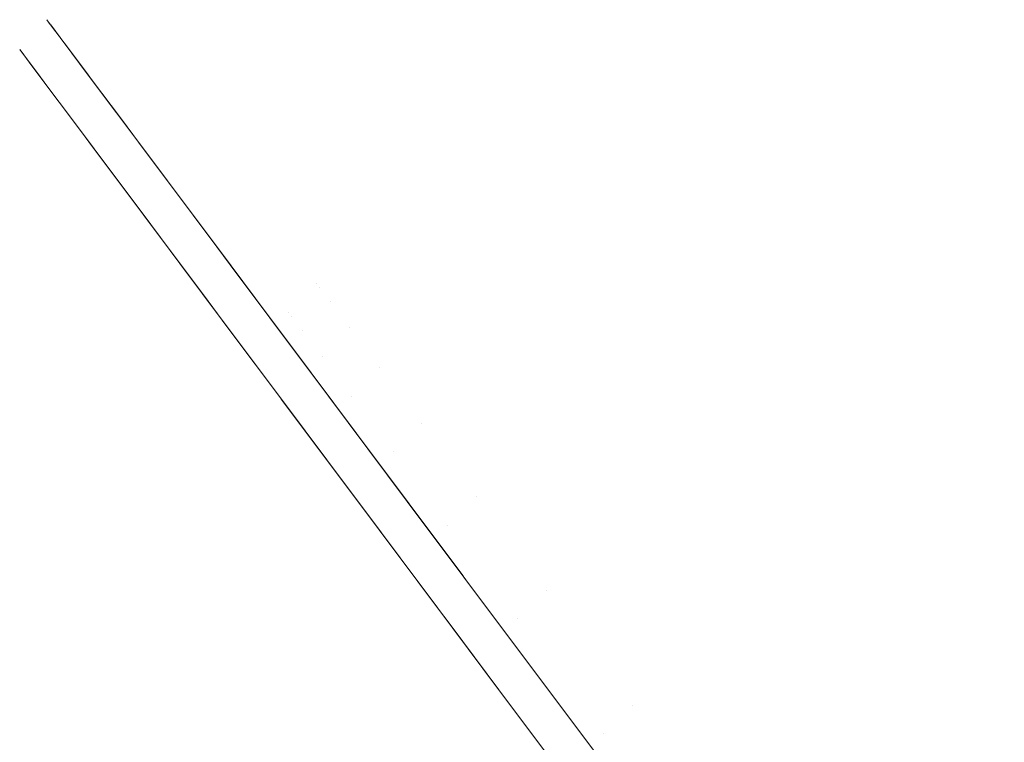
# Model space of a CAD drawing. Header units: centimetres. Extents: x -20.1 to -11, y -7.5 to 4.5.
# Tile 13 of 13: x -20.1 to -17.6, y 2.7 to 4.5. Entities that reach past the tile are written whole.
import ezdxf

# ---------------------------------------------------------------- set-up
doc = ezdxf.new("R2010")
doc.units = ezdxf.units.CM
doc.header["$LTSCALE"] = 2.54
doc.layers.add('Lucido design-1', color=7, linetype='Continuous')

# ---------------------------------------------------------------- blocks, each defined once
blk = doc.blocks.new('Gruppo-1')
at = {"color": 30, "linetype": 'Continuous', "lineweight": 9}
for points, invisible_edges in [([(-19.9834, 4.5268, -334.0103), (-20.0511, 4.4528, -334.0103), (-20.0427, 4.4417, -333.5541)], 9), ([(-20.0511, 4.4528, -334.0103), (-19.9834, 4.5268, -334.0103), (-19.9666, 4.5042, -334.4929)], 9), ([(-20.0427, 4.4417, -333.5541), (-19.9747, 4.5151, -333.5413), (-19.9834, 4.5268, -334.0103)], 9), ([(-19.9834, 4.5268, -334.0103), (-19.3114, 3.8697, -334.0103), (-19.3032, 3.8588, -334.4338)], 11), ([(-19.3114, 3.8697, -334.0103), (-19.9834, 4.5268, -334.0103), (-19.9747, 4.5151, -333.5413)], 9), ([(-19.3032, 3.8588, -334.4338), (-19.9666, 4.5042, -334.4929), (-19.9834, 4.5268, -334.0103)], 9), ([(-19.9666, 4.5042, -334.4929), (-20.0342, 4.4303, -334.4917), (-20.0511, 4.4528, -334.0103)], 9), ([(-19.9747, 4.5151, -333.5413), (-20.0427, 4.4417, -333.5541), (-20.041, 4.4393, -333.5282)], 9), ([(-20.041, 4.4393, -333.5282), (-19.9737, 4.5137, -333.527), (-19.9747, 4.5151, -333.5413)], 9), ([(-19.9384, 4.4666, -333.0157), (-19.9737, 4.5137, -333.527), (-20.041, 4.4393, -333.5282)], 10), ([(-20.0205, 4.412, -334.8821), (-20.0342, 4.4303, -334.4917), (-19.9666, 4.5042, -334.4929)], 10), ([(-19.9666, 4.5042, -334.4929), (-19.9529, 4.486, -334.8832), (-20.0205, 4.412, -334.8821)], 10), ([(-19.9747, 4.5151, -333.5413), (-19.3032, 3.8588, -333.5868), (-19.3114, 3.8697, -334.0103)], 11), ([(-19.9747, 4.5151, -333.5413), (-19.9737, 4.5137, -333.527), (-19.3032, 3.8588, -333.5868)], 10), ([(-19.9737, 4.5137, -333.527), (-19.9384, 4.4666, -333.0157), (-19.2766, 3.8231, -333.138)], 10), ([(-19.2766, 3.8231, -333.138), (-19.3032, 3.8588, -333.5868), (-19.9737, 4.5137, -333.527)], 11), ([(-19.9529, 4.486, -334.8832), (-19.9666, 4.5042, -334.4929), (-19.3032, 3.8588, -334.4338)], 10), ([(-20.041, 4.4393, -333.5282), (-20.0062, 4.3929, -333.0182), (-19.9384, 4.4666, -333.0157)], 10), ([(-20.0205, 4.412, -334.8821), (-19.9529, 4.486, -334.8832), (-19.9404, 4.4693, -335.0049)], 9), ([(-19.9404, 4.4693, -335.0049), (-20.0081, 4.3954, -335.0024), (-20.0205, 4.412, -334.8821)], 9), ([(-20.0081, 4.3954, -335.0024), (-19.9404, 4.4693, -335.0049), (-19.8849, 4.3951, -335.5446)], 9), ([(-19.9384, 4.4666, -333.0157), (-20.0062, 4.3929, -333.0182), (-19.9899, 4.371, -332.7784)], 9), ([(-19.9899, 4.371, -332.7784), (-19.9211, 4.4434, -332.7646), (-19.9384, 4.4666, -333.0157)], 9), ([(-19.3032, 3.8588, -334.4338), (-19.2766, 3.8231, -334.8825), (-19.9529, 4.486, -334.8832)], 11), ([(-19.2766, 3.8231, -334.8825), (-19.9404, 4.4693, -335.0049), (-19.9529, 4.486, -334.8832)], 9), ([(-19.9404, 4.4693, -335.0049), (-19.2766, 3.8231, -334.8825), (-19.2281, 3.7583, -335.3554)], 11), ([(-19.2281, 3.7583, -335.3554), (-19.8849, 4.3951, -335.5446), (-19.9404, 4.4693, -335.0049)], 9), ([(-19.2766, 3.8231, -333.138), (-19.9384, 4.4666, -333.0157), (-19.9211, 4.4434, -332.7646)], 9), ([(-20.0511, 4.4528, -334.0103), (-20.0342, 4.4303, -334.4917), (-19.3725, 3.7865, -334.4327)], 10), ([(-20.0427, 4.4417, -333.5541), (-20.0511, 4.4528, -334.0103), (-19.3807, 3.7974, -334.0103)], 10), ([(-19.3725, 3.7865, -334.4327), (-19.3807, 3.7974, -334.0103), (-20.0511, 4.4528, -334.0103)], 11), ([(-19.3725, 3.7865, -333.5878), (-20.041, 4.4393, -333.5282), (-20.0427, 4.4417, -333.5541)], 9), ([(-19.3807, 3.7974, -334.0103), (-19.3725, 3.7865, -333.5878), (-20.0427, 4.4417, -333.5541)], 11), ([(-19.9211, 4.4434, -332.7646), (-19.9899, 4.371, -332.7784), (-19.9504, 4.3182, -332.4809)], 9), ([(-19.9504, 4.3182, -332.4809), (-19.8826, 4.392, -332.4771), (-19.9211, 4.4434, -332.7646)], 9), ([(-19.2281, 3.7583, -332.6651), (-19.2766, 3.8231, -333.138), (-19.9211, 4.4434, -332.7646)], 11), ([(-19.9211, 4.4434, -332.7646), (-19.8826, 4.392, -332.4771), (-19.2281, 3.7583, -332.6651)], 10), ([(-20.041, 4.4393, -333.5282), (-19.3725, 3.7865, -333.5878), (-19.346, 3.7509, -333.1401)], 11), ([(-19.346, 3.7509, -333.1401), (-20.0062, 4.3929, -333.0182), (-20.041, 4.4393, -333.5282)], 9), ([(-19.3725, 3.7865, -334.4327), (-20.0342, 4.4303, -334.4917), (-20.0205, 4.412, -334.8821)], 9), ([(-20.0205, 4.412, -334.8821), (-19.346, 3.7509, -334.8804), (-19.3725, 3.7865, -334.4327)], 11), ([(-20.0205, 4.412, -334.8821), (-20.0081, 4.3954, -335.0024), (-19.346, 3.7509, -334.8804)], 10), ([(-20.0081, 4.3954, -335.0024), (-19.9528, 4.3214, -335.5407), (-19.2976, 3.6862, -335.3521)], 10), ([(-19.2976, 3.6862, -335.3521), (-19.346, 3.7509, -334.8804), (-20.0081, 4.3954, -335.0024)], 11), ([(-19.8849, 4.3951, -335.5446), (-19.9528, 4.3214, -335.5407), (-20.0081, 4.3954, -335.0024)], 9), ([(-19.9899, 4.371, -332.7784), (-20.0062, 4.3929, -333.0182), (-19.346, 3.7509, -333.1401)], 10), ([(-19.9528, 4.3214, -335.5407), (-19.8849, 4.3951, -335.5446), (-19.872, 4.3778, -335.6707)], 9), ([(-19.872, 4.3778, -335.6707), (-19.8849, 4.3951, -335.5446), (-19.2281, 3.7583, -335.3554)], 10), ([(-19.2976, 3.6862, -332.6684), (-19.9504, 4.3182, -332.4809), (-19.9899, 4.371, -332.7784)], 9), ([(-19.9899, 4.371, -332.7784), (-19.346, 3.7509, -333.1401), (-19.2976, 3.6862, -332.6684)], 11), ([(-19.872, 4.3778, -335.6707), (-19.9396, 4.3038, -335.6686), (-19.9528, 4.3214, -335.5407)], 9), ([(-19.8826, 4.392, -332.4771), (-19.9504, 4.3182, -332.4809), (-19.8877, 4.2343, -332.0084)], 9), ([(-19.9396, 4.3038, -335.6686), (-19.872, 4.3778, -335.6707), (-19.7977, 4.2784, -336.1074)], 9), ([(-19.8877, 4.2343, -332.0084), (-19.818, 4.3056, -331.9936), (-19.8826, 4.392, -332.4771)], 9), ([(-19.2281, 3.7583, -332.6651), (-19.8826, 4.392, -332.4771), (-19.818, 4.3056, -331.9936)], 9), ([(-19.154, 3.6592, -335.8502), (-19.7977, 4.2784, -336.1074), (-19.872, 4.3778, -335.6707)], 9), ([(-19.872, 4.3778, -335.6707), (-19.2281, 3.7583, -335.3554), (-19.154, 3.6592, -335.8502)], 11), ([(-19.2976, 3.6862, -335.3521), (-19.9528, 4.3214, -335.5407), (-19.9396, 4.3038, -335.6686)], 9), ([(-19.8877, 4.2343, -332.0084), (-19.9504, 4.3182, -332.4809), (-19.2976, 3.6862, -332.6684)], 10), ([(-19.2237, 3.5874, -335.8456), (-19.2976, 3.6862, -335.3521), (-19.9396, 4.3038, -335.6686)], 11), ([(-19.9396, 4.3038, -335.6686), (-19.8657, 4.205, -336.1021), (-19.2237, 3.5874, -335.8456)], 10), ([(-19.7977, 4.2784, -336.1074), (-19.8657, 4.205, -336.1021), (-19.9396, 4.3038, -335.6686)], 9), ([(-19.818, 4.3056, -331.9936), (-19.8877, 4.2343, -332.0084), (-19.8693, 4.2097, -331.9169)], 9), ([(-19.8693, 4.2097, -331.9169), (-19.8014, 4.2834, -331.9116), (-19.818, 4.3056, -331.9936)], 9), ([(-19.818, 4.3056, -331.9936), (-19.154, 3.6592, -332.1703), (-19.2281, 3.7583, -332.6651)], 11), ([(-19.818, 4.3056, -331.9936), (-19.8014, 4.2834, -331.9116), (-19.154, 3.6592, -332.1703)], 10), ([(-19.6831, 4.1252, -331.326), (-19.8014, 4.2834, -331.9116), (-19.8693, 4.2097, -331.9169)], 10), ([(-19.8657, 4.205, -336.1021), (-19.7977, 4.2784, -336.1074), (-19.7406, 4.2021, -336.4428)], 9), ([(-19.8014, 4.2834, -331.9116), (-19.6831, 4.1252, -331.326), (-19.0504, 3.5208, -331.6572)], 10), ([(-19.0504, 3.5208, -331.6572), (-19.154, 3.6592, -332.1703), (-19.8014, 4.2834, -331.9116)], 11), ([(-19.7406, 4.2021, -336.4428), (-19.7977, 4.2784, -336.1074), (-19.154, 3.6592, -335.8502)], 10), ([(-19.2237, 3.5874, -332.1749), (-19.8693, 4.2097, -331.9169), (-19.8877, 4.2343, -332.0084)], 9), ([(-19.2976, 3.6862, -332.6684), (-19.2237, 3.5874, -332.1749), (-19.8877, 4.2343, -332.0084)], 11), ([(-19.8693, 4.2097, -331.9169), (-19.2237, 3.5874, -332.1749), (-19.1204, 3.4493, -331.663)], 11), ([(-19.1204, 3.4493, -331.663), (-19.7517, 4.0525, -331.3326), (-19.8693, 4.2097, -331.9169)], 9), ([(-19.8693, 4.2097, -331.9169), (-19.7517, 4.0525, -331.3326), (-19.6831, 4.1252, -331.326)], 10), ([(-19.2237, 3.5874, -335.8456), (-19.8657, 4.205, -336.1021), (-19.8083, 4.1282, -336.4396)], 9), ([(-19.7406, 4.2021, -336.4428), (-19.8083, 4.1282, -336.4396), (-19.8657, 4.205, -336.1021)], 9), ([(-19.8083, 4.1282, -336.4396), (-19.7406, 4.2021, -336.4428), (-19.6802, 4.1214, -336.6923)], 9), ([(-19.154, 3.6592, -335.8502), (-19.0504, 3.5208, -336.3634), (-19.7406, 4.2021, -336.4428)], 11), ([(-19.0504, 3.5208, -336.3634), (-19.6802, 4.1214, -336.6923), (-19.7406, 4.2021, -336.4428)], 9), ([(-19.8083, 4.1282, -336.4396), (-19.1204, 3.4493, -336.3575), (-19.2237, 3.5874, -335.8456)], 11), ([(-19.8083, 4.1282, -336.4396), (-19.7486, 4.0484, -336.6857), (-19.1204, 3.4493, -336.3575)], 10), ([(-19.6802, 4.1214, -336.6923), (-19.7486, 4.0484, -336.6857), (-19.8083, 4.1282, -336.4396)], 9), ([(-19.6831, 4.1252, -331.326), (-19.7517, 4.0525, -331.3326), (-19.7357, 4.0312, -331.2533)], 9), ([(-19.7357, 4.0312, -331.2533), (-19.6653, 4.1014, -331.2378), (-19.6831, 4.1252, -331.326)], 9), ([(-19.0504, 3.5208, -331.6572), (-19.6831, 4.1252, -331.326), (-19.6653, 4.1014, -331.2378)], 9), ([(-19.7486, 4.0484, -336.6857), (-19.6802, 4.1214, -336.6923), (-19.5599, 3.9604, -337.1897)], 9), ([(-19.6653, 4.1014, -331.2378), (-19.7357, 4.0312, -331.2533), (-19.5931, 3.8405, -330.7357)], 9), ([(-19.5599, 3.9604, -337.1897), (-19.6802, 4.1214, -336.6923), (-19.0504, 3.5208, -336.3634)], 10), ([(-19.5931, 3.8405, -330.7357), (-19.5243, 3.9128, -330.7276), (-19.6653, 4.1014, -331.2378)], 9), ([(-19.6653, 4.1014, -331.2378), (-19.5243, 3.9128, -330.7276), (-18.9134, 3.3376, -331.1307)], 10), ([(-18.9134, 3.3376, -331.1307), (-19.0504, 3.5208, -331.6572), (-19.6653, 4.1014, -331.2378)], 11), ([(-19.7357, 4.0312, -331.2533), (-19.7517, 4.0525, -331.3326), (-19.1204, 3.4493, -331.663)], 10), ([(-19.1204, 3.4493, -336.3575), (-19.7486, 4.0484, -336.6857), (-19.6275, 3.8865, -337.1854)], 9), ([(-19.5599, 3.9604, -337.1897), (-19.6275, 3.8865, -337.1854), (-19.7486, 4.0484, -336.6857)], 9), ([(-19.7357, 4.0312, -331.2533), (-19.1204, 3.4493, -331.663), (-18.9837, 3.2665, -331.1379)], 11), ([(-18.9837, 3.2665, -331.1379), (-19.5931, 3.8405, -330.7357), (-19.7357, 4.0312, -331.2533)], 9), ([(-19.6275, 3.8865, -337.1854), (-19.5599, 3.9604, -337.1897), (-19.5263, 3.9156, -337.2942)], 9), ([(-19.0504, 3.5208, -336.3634), (-18.9134, 3.3376, -336.8898), (-19.5599, 3.9604, -337.1897)], 11), ([(-18.9134, 3.3376, -336.8898), (-19.5263, 3.9156, -337.2942), (-19.5599, 3.9604, -337.1897)], 9), ([(-19.5263, 3.9156, -337.2942), (-19.5952, 3.8432, -337.2861), (-19.6275, 3.8865, -337.1854)], 9), ([(-19.5952, 3.8432, -337.2861), (-19.5263, 3.9156, -337.2942), (-19.3313, 3.6548, -337.9022)], 9), ([(-19.5243, 3.9128, -330.7276), (-19.5931, 3.8405, -330.7357), (-19.5345, 3.762, -330.5228)], 9), ([(-19.5345, 3.762, -330.5228), (-19.4632, 3.8312, -330.5068), (-19.5243, 3.9128, -330.7276)], 9), ([(-19.3313, 3.6548, -337.9022), (-19.5263, 3.9156, -337.2942), (-18.9134, 3.3376, -336.8898)], 10), ([(-18.9134, 3.3376, -331.1307), (-19.5243, 3.9128, -330.7276), (-19.4632, 3.8312, -330.5068)], 9), ([(-19.6275, 3.8865, -337.1854), (-18.9837, 3.2665, -336.8826), (-19.1204, 3.4493, -336.3575)], 11), ([(-19.6275, 3.8865, -337.1854), (-19.5952, 3.8432, -337.2861), (-18.9837, 3.2665, -336.8826)], 10), ([(-18.6453, 3.1887, -333.6469), (-18.6523, 3.1981, -334.0103), (-19.3114, 3.8697, -334.0103), (-19.3032, 3.8588, -333.5868)], 15), ([(-19.3032, 3.8588, -334.4338), (-19.3114, 3.8697, -334.0103), (-18.6523, 3.1981, -334.0103), (-18.6453, 3.1887, -334.3737)], 15), ([(-19.3032, 3.8588, -333.5868), (-19.2766, 3.8231, -333.138), (-18.6224, 3.1582, -333.2618), (-18.6453, 3.1887, -333.6469)], 15), ([(-18.6453, 3.1887, -334.3737), (-18.6224, 3.1582, -334.7588), (-19.2766, 3.8231, -334.8825), (-19.3032, 3.8588, -334.4338)], 15), ([(-18.9837, 3.2665, -336.8826), (-19.5952, 3.8432, -337.2861), (-19.3995, 3.5816, -337.8952)], 9), ([(-19.3313, 3.6548, -337.9022), (-19.3995, 3.5816, -337.8952), (-19.5952, 3.8432, -337.2861)], 9), ([(-19.5345, 3.762, -330.5228), (-19.5931, 3.8405, -330.7357), (-18.9837, 3.2665, -331.1379)], 10), ([(-19.4632, 3.8312, -330.5068), (-19.5345, 3.762, -330.5228), (-19.394, 3.5743, -330.1309)], 9), ([(-19.394, 3.5743, -330.1309), (-19.3247, 3.646, -330.1212), (-19.4632, 3.8312, -330.5068)], 9), ([(-18.7392, 3.1046, -330.5979), (-18.9134, 3.3376, -331.1307), (-19.4632, 3.8312, -330.5068)], 11), ([(-19.4632, 3.8312, -330.5068), (-19.3247, 3.646, -330.1212), (-18.7392, 3.1046, -330.5979)], 10), ([(-18.5808, 3.1025, -332.856), (-18.6224, 3.1582, -333.2618), (-19.2766, 3.8231, -333.138), (-19.2281, 3.7583, -332.6651)], 15), ([(-19.2281, 3.7583, -335.3554), (-19.2766, 3.8231, -334.8825), (-18.6224, 3.1582, -334.7588), (-18.5808, 3.1025, -335.1645)], 15), ([(-19.3725, 3.7865, -333.5878), (-19.3807, 3.7974, -334.0103), (-18.7233, 3.1275, -334.0103), (-18.7163, 3.1181, -333.6478)], 15), ([(-18.7163, 3.1181, -334.3728), (-18.7233, 3.1275, -334.0103), (-19.3807, 3.7974, -334.0103), (-19.3725, 3.7865, -334.4327)], 15), ([(-18.7163, 3.1181, -333.6478), (-18.6935, 3.0876, -333.2636), (-19.346, 3.7509, -333.1401), (-19.3725, 3.7865, -333.5878)], 15), ([(-19.3725, 3.7865, -334.4327), (-19.346, 3.7509, -334.8804), (-18.6935, 3.0876, -334.7569), (-18.7163, 3.1181, -334.3728)], 15), ([(-18.8099, 3.0341, -330.6064), (-19.394, 3.5743, -330.1309), (-19.5345, 3.762, -330.5228)], 9), ([(-19.5345, 3.762, -330.5228), (-18.9837, 3.2665, -331.1379), (-18.8099, 3.0341, -330.6064)], 11), ([(-19.2281, 3.7583, -332.6651), (-19.154, 3.6592, -332.1703), (-18.5173, 3.0175, -332.4314), (-18.5808, 3.1025, -332.856)], 15), ([(-18.5808, 3.1025, -335.1645), (-18.5173, 3.0175, -335.5891), (-19.154, 3.6592, -335.8502), (-19.2281, 3.7583, -335.3554)], 15), ([(-19.2976, 3.6862, -332.6684), (-19.346, 3.7509, -333.1401), (-18.6935, 3.0876, -333.2636), (-18.6519, 3.0321, -332.8589)], 15), ([(-18.6519, 3.0321, -335.1616), (-18.6935, 3.0876, -334.7569), (-19.346, 3.7509, -334.8804), (-19.2976, 3.6862, -335.3521)], 15), ([(-18.6519, 3.0321, -332.8589), (-18.5885, 2.9473, -332.4354), (-19.2237, 3.5874, -332.1749), (-19.2976, 3.6862, -332.6684)], 15), ([(-19.2976, 3.6862, -335.3521), (-19.2237, 3.5874, -335.8456), (-18.5885, 2.9473, -335.5851), (-18.6519, 3.0321, -335.1616)], 15), ([(-18.4284, 2.8987, -331.9911), (-18.5173, 3.0175, -332.4314), (-19.154, 3.6592, -332.1703), (-19.0504, 3.5208, -331.6572)], 15), ([(-19.0504, 3.5208, -336.3634), (-19.154, 3.6592, -335.8502), (-18.5173, 3.0175, -335.5891), (-18.4284, 2.8987, -336.0294)], 15), ([(-19.3313, 3.6548, -337.9022), (-19.3303, 3.6534, -337.9048), (-19.3995, 3.5816, -337.8952)], 10), ([(-19.399, 3.5809, -337.8968), (-19.3995, 3.5816, -337.8952), (-19.3303, 3.6534, -337.9048)], 10), ([(-19.399, 3.5809, -337.8968), (-19.3303, 3.6534, -337.9048), (-19.0851, 3.3256, -338.5103)], 9), ([(-19.3247, 3.646, -330.1212), (-19.394, 3.5743, -330.1309), (-19.2854, 3.429, -329.8277)], 9), ([(-18.9134, 3.3376, -336.8898), (-18.7392, 3.1046, -337.4226), (-19.3313, 3.6548, -337.9022)], 11), ([(-19.3303, 3.6534, -337.9048), (-19.3313, 3.6548, -337.9022), (-18.7392, 3.1046, -337.4226)], 10), ([(-19.3303, 3.6534, -337.9048), (-18.7392, 3.1046, -337.4226), (-18.5243, 2.8172, -337.953)], 11), ([(-18.5243, 2.8172, -337.953), (-19.0851, 3.3256, -338.5103), (-19.3303, 3.6534, -337.9048)], 9), ([(-19.2854, 3.429, -329.8277), (-19.212, 3.4952, -329.8075), (-19.3247, 3.646, -330.1212)], 9), ([(-18.7392, 3.1046, -330.5979), (-19.3247, 3.646, -330.1212), (-19.212, 3.4952, -329.8075)], 9), ([(-19.1204, 3.4493, -331.663), (-19.2237, 3.5874, -332.1749), (-18.5885, 2.9473, -332.4354), (-18.4999, 2.8288, -331.9962)], 15), ([(-18.4999, 2.8288, -336.0244), (-18.5885, 2.9473, -335.5851), (-19.2237, 3.5874, -335.8456), (-19.1204, 3.4493, -336.3575)], 15), ([(-18.8099, 3.0341, -337.4141), (-19.3995, 3.5816, -337.8952), (-19.399, 3.5809, -337.8968)], 9), ([(-19.3995, 3.5816, -337.8952), (-18.8099, 3.0341, -337.4141), (-18.9837, 3.2665, -336.8826)], 11), ([(-19.399, 3.5809, -337.8968), (-19.1549, 3.2546, -338.499), (-18.5955, 2.7475, -337.9432), (-18.8099, 3.0341, -337.4141)], 14), ([(-19.0851, 3.3256, -338.5103), (-19.1549, 3.2546, -338.499), (-19.399, 3.5809, -337.8968)], 9), ([(-19.2854, 3.429, -329.8277), (-19.394, 3.5743, -330.1309), (-18.8099, 3.0341, -330.6064)], 10), ([(-19.0504, 3.5208, -331.6572), (-18.9134, 3.3376, -331.1307), (-18.3108, 2.7415, -331.5394), (-18.4284, 2.8987, -331.9911)], 15), ([(-18.4284, 2.8987, -336.0294), (-18.3108, 2.7415, -336.4811), (-18.9134, 3.3376, -336.8898), (-19.0504, 3.5208, -336.3634)], 15), ([(-19.212, 3.4952, -329.8075), (-19.2854, 3.429, -329.8277), (-19.1492, 3.2469, -329.5288)], 9), ([(-19.1492, 3.2469, -329.5288), (-19.0807, 3.3197, -329.5157), (-19.212, 3.4952, -329.8075)], 9), ([(-19.212, 3.4952, -329.8075), (-18.5243, 2.8172, -330.0675), (-18.7392, 3.1046, -330.5979)], 11), ([(-19.212, 3.4952, -329.8075), (-19.0807, 3.3197, -329.5157), (-18.5243, 2.8172, -330.0675)], 10), ([(-18.4999, 2.8288, -331.9962), (-18.3826, 2.672, -331.5456), (-18.9837, 3.2665, -331.1379), (-19.1204, 3.4493, -331.663)], 15), ([(-19.1204, 3.4493, -336.3575), (-18.9837, 3.2665, -336.8826), (-18.3826, 2.672, -336.475), (-18.4999, 2.8288, -336.0244)], 15), ([(-18.5955, 2.7475, -330.0774), (-19.1492, 3.2469, -329.5288), (-19.2854, 3.429, -329.8277)], 9), ([(-19.2854, 3.429, -329.8277), (-18.8099, 3.0341, -330.6064), (-18.5955, 2.7475, -330.0774)], 11), ([(-18.1613, 2.5416, -331.0822), (-18.3108, 2.7415, -331.5394), (-18.9134, 3.3376, -331.1307), (-18.7392, 3.1046, -330.5979)], 15), ([(-18.7392, 3.1046, -337.4226), (-18.9134, 3.3376, -336.8898), (-18.3108, 2.7415, -336.4811), (-18.1613, 2.5416, -336.9383)], 15), ([(-19.1549, 3.2546, -338.499), (-19.0851, 3.3256, -338.5103), (-18.9391, 3.1303, -338.801)], 9), ([(-18.9462, 3.1399, -329.2166), (-19.0807, 3.3197, -329.5157), (-19.1492, 3.2469, -329.5288)], 10), ([(-19.0851, 3.3256, -338.5103), (-18.5243, 2.8172, -337.953), (-18.4008, 2.6521, -338.214)], 11), ([(-18.4008, 2.6521, -338.214), (-18.9391, 3.1303, -338.801), (-19.0851, 3.3256, -338.5103)], 9), ([(-18.5243, 2.8172, -330.0675), (-19.0807, 3.3197, -329.5157), (-18.9462, 3.1399, -329.2166)], 9), ([(-18.8099, 3.0341, -330.6064), (-18.9837, 3.2665, -331.1379), (-18.3826, 2.672, -331.5456), (-18.2335, 2.4725, -331.0895)], 15), ([(-18.2335, 2.4725, -336.931), (-18.3826, 2.672, -336.475), (-18.9837, 3.2665, -336.8826), (-18.8099, 3.0341, -337.4141)], 15), ([(-19.1549, 3.2546, -338.499), (-19.0093, 3.0598, -338.7891), (-18.4723, 2.5828, -338.2035)], 10), ([(-18.4723, 2.5828, -338.2035), (-18.5955, 2.7475, -337.9432), (-19.1549, 3.2546, -338.499)], 11), ([(-18.9391, 3.1303, -338.801), (-19.0093, 3.0598, -338.7891), (-19.1549, 3.2546, -338.499)], 9), ([(-19.1492, 3.2469, -329.5288), (-18.5955, 2.7475, -330.0774), (-18.4723, 2.5828, -329.817)], 11), ([(-18.4723, 2.5828, -329.817), (-19.0119, 3.0633, -329.2274), (-19.1492, 3.2469, -329.5288)], 9), ([(-19.1492, 3.2469, -329.5288), (-19.0119, 3.0633, -329.2274), (-18.9462, 3.1399, -329.2166)], 10), ([(-18.0008, 2.5047, -333.7072), (-18.0067, 2.5125, -334.0103), (-18.6523, 3.1981, -334.0103), (-18.6453, 3.1887, -333.6469)], 15), ([(-18.6453, 3.1887, -334.3737), (-18.6523, 3.1981, -334.0103), (-18.0067, 2.5125, -334.0103), (-18.0008, 2.5047, -334.3134)], 15), ([(-18.6453, 3.1887, -333.6469), (-18.6224, 3.1582, -333.2618), (-17.9818, 2.4792, -333.386), (-18.0008, 2.5047, -333.7072)], 15), ([(-18.0008, 2.5047, -334.3134), (-17.9818, 2.4792, -334.6345), (-18.6224, 3.1582, -334.7588), (-18.6453, 3.1887, -334.3737)], 15), ([(-17.947, 2.4328, -333.0476), (-17.9818, 2.4792, -333.386), (-18.6224, 3.1582, -333.2618), (-18.5808, 3.1025, -332.856)], 15), ([(-18.5808, 3.1025, -335.1645), (-18.6224, 3.1582, -334.7588), (-17.9818, 2.4792, -334.6345), (-17.947, 2.4328, -334.973)], 15), ([(-19.0119, 3.0633, -329.2274), (-18.944, 3.1369, -329.2126), (-18.9462, 3.1399, -329.2166)], 9), ([(-18.944, 3.1369, -329.2126), (-19.0119, 3.0633, -329.2274), (-18.9758, 3.0151, -329.1482)], 9), ([(-18.86, 2.8603, -339.0862), (-19.0093, 3.0598, -338.7891), (-18.9391, 3.1303, -338.801)], 10), ([(-18.7855, 2.9251, -328.9278), (-18.944, 3.1369, -329.2126), (-18.9758, 3.0151, -329.1482)], 10), ([(-18.9462, 3.1399, -329.2166), (-18.4008, 2.6521, -329.8066), (-18.5243, 2.8172, -330.0675)], 11), ([(-18.9462, 3.1399, -329.2166), (-18.944, 3.1369, -329.2126), (-18.4008, 2.6521, -329.8066)], 10), ([(-18.944, 3.1369, -329.2126), (-18.7855, 2.9251, -328.9278), (-18.2662, 2.4722, -329.5504)], 10), ([(-18.2662, 2.4722, -329.5504), (-18.4008, 2.6521, -329.8066), (-18.944, 3.1369, -329.2126)], 11), ([(-18.9391, 3.1303, -338.801), (-18.7895, 2.9303, -339.099), (-18.86, 2.8603, -339.0862)], 10), ([(-18.9391, 3.1303, -338.801), (-18.4008, 2.6521, -338.214), (-18.2662, 2.4722, -338.4701)], 11), ([(-18.2662, 2.4722, -338.4701), (-18.7895, 2.9303, -339.099), (-18.9391, 3.1303, -338.801)], 9), ([(-18.7163, 3.1181, -333.6478), (-18.7233, 3.1275, -334.0103), (-18.0792, 2.4436, -334.0103), (-18.0734, 2.4357, -333.7079)], 15), ([(-18.0734, 2.4357, -334.3126), (-18.0792, 2.4436, -334.0103), (-18.7233, 3.1275, -334.0103), (-18.7163, 3.1181, -334.3728)], 15), ([(-18.0734, 2.4357, -333.7079), (-18.0544, 2.4103, -333.3875), (-18.6935, 3.0876, -333.2636), (-18.7163, 3.1181, -333.6478)], 15), ([(-18.7163, 3.1181, -334.3728), (-18.6935, 3.0876, -334.7569), (-18.0544, 2.4103, -334.633), (-18.0734, 2.4357, -334.3126)], 15), ([(-18.7392, 3.1046, -330.5979), (-18.5243, 2.8172, -330.0675), (-17.9769, 2.295, -330.6271), (-18.1613, 2.5416, -331.0822)], 15), ([(-18.1613, 2.5416, -336.9383), (-17.9769, 2.295, -337.3934), (-18.5243, 2.8172, -337.953), (-18.7392, 3.1046, -337.4226)], 15), ([(-18.5808, 3.1025, -332.856), (-18.5173, 3.0175, -332.4314), (-17.894, 2.3619, -332.6935), (-17.947, 2.4328, -333.0476)], 15), ([(-17.947, 2.4328, -334.973), (-17.894, 2.3619, -335.3271), (-18.5173, 3.0175, -335.5891), (-18.5808, 3.1025, -335.1645)], 15), ([(-18.6519, 3.0321, -332.8589), (-18.6935, 3.0876, -333.2636), (-18.0544, 2.4103, -333.3875), (-18.0197, 2.364, -333.05)], 15), ([(-18.0197, 2.364, -334.9706), (-18.0544, 2.4103, -334.633), (-18.6935, 3.0876, -334.7569), (-18.6519, 3.0321, -335.1616)], 15), ([(-18.9758, 3.0151, -329.1482), (-19.0119, 3.0633, -329.2274), (-18.4723, 2.5828, -329.817)], 10), ([(-19.0093, 3.0598, -338.7891), (-18.86, 2.8603, -339.0862), (-18.3381, 2.4033, -338.459)], 10), ([(-18.3381, 2.4033, -338.459), (-18.4723, 2.5828, -338.2035), (-19.0093, 3.0598, -338.7891)], 11), ([(-18.2335, 2.4725, -331.0895), (-18.0495, 2.2266, -330.6355), (-18.5955, 2.7475, -330.0774), (-18.8099, 3.0341, -330.6064)], 15), ([(-18.8099, 3.0341, -337.4141), (-18.5955, 2.7475, -337.9432), (-18.0495, 2.2266, -337.385), (-18.2335, 2.4725, -336.931)], 15), ([(-18.0197, 2.364, -333.05), (-17.9668, 2.2933, -332.6968), (-18.5885, 2.9473, -332.4354), (-18.6519, 3.0321, -332.8589)], 15), ([(-18.6519, 3.0321, -335.1616), (-18.5885, 2.9473, -335.5851), (-17.9668, 2.2933, -335.3238), (-18.0197, 2.364, -334.9706)], 15), ([(-18.3381, 2.4033, -329.5616), (-18.8566, 2.8557, -328.9399), (-18.9758, 3.0151, -329.1482)], 9), ([(-18.9758, 3.0151, -329.1482), (-18.4723, 2.5828, -329.817), (-18.3381, 2.4033, -329.5616)], 11), ([(-18.9758, 3.0151, -329.1482), (-18.8566, 2.8557, -328.9399), (-18.7855, 2.9251, -328.9278)], 10), ([(-17.8199, 2.2628, -332.3262), (-17.894, 2.3619, -332.6935), (-18.5173, 3.0175, -332.4314), (-18.4284, 2.8987, -331.9911)], 15), ([(-18.4284, 2.8987, -336.0294), (-18.5173, 3.0175, -335.5891), (-17.894, 2.3619, -335.3271), (-17.8199, 2.2628, -335.6943)], 15), ([(-18.4999, 2.8288, -331.9962), (-18.5885, 2.9473, -332.4354), (-17.9668, 2.2933, -332.6968), (-17.8929, 2.1944, -332.3304)], 15), ([(-17.8929, 2.1944, -335.6901), (-17.9668, 2.2933, -335.3238), (-18.5885, 2.9473, -335.5851), (-18.4999, 2.8288, -336.0244)], 15), ([(-18.8425, 2.8368, -339.1212), (-18.86, 2.8603, -339.0862), (-18.7895, 2.9303, -339.099), (-18.7723, 2.9073, -339.1332)], 10), ([(-18.7855, 2.9251, -328.9278), (-18.8566, 2.8557, -328.9399), (-18.6924, 2.6362, -328.653)], 9), ([(-18.7723, 2.9073, -339.1332), (-18.7895, 2.9303, -339.099), (-18.2662, 2.4722, -338.4701)], 10), ([(-18.6924, 2.6362, -328.653), (-18.6234, 2.7083, -328.6364), (-18.7855, 2.9251, -328.9278)], 9), ([(-18.7855, 2.9251, -328.9278), (-18.6234, 2.7083, -328.6364), (-18.1205, 2.2773, -329.3008)], 10), ([(-18.1205, 2.2773, -329.3008), (-18.2662, 2.4722, -329.5504), (-18.7855, 2.9251, -328.9278)], 11), ([(-18.8425, 2.8368, -339.1212), (-18.7723, 2.9073, -339.1332), (-18.6189, 2.7022, -339.3759)], 9), ([(-18.7723, 2.9073, -339.1332), (-18.2662, 2.4722, -338.4701), (-18.1205, 2.2773, -338.7197)], 11), ([(-18.1205, 2.2773, -338.7197), (-18.6189, 2.7022, -339.3759), (-18.7723, 2.9073, -339.1332)], 9), ([(-18.4284, 2.8987, -331.9911), (-18.3108, 2.7415, -331.5394), (-17.7219, 2.1317, -331.9495), (-17.8199, 2.2628, -332.3262)], 15), ([(-17.8199, 2.2628, -335.6943), (-17.7219, 2.1317, -336.0711), (-18.3108, 2.7415, -336.4811), (-18.4284, 2.8987, -336.0294)], 15), ([(-18.3381, 2.4033, -338.459), (-18.86, 2.8603, -339.0862), (-18.8425, 2.8368, -339.1212)], 9), ([(-18.8566, 2.8557, -328.9399), (-18.3381, 2.4033, -329.5616), (-18.1928, 2.2089, -329.3125)], 11), ([(-18.1928, 2.2089, -329.3125), (-18.6924, 2.6362, -328.653), (-18.8566, 2.8557, -328.9399)], 9), ([(-18.8425, 2.8368, -339.1212), (-18.6899, 2.6327, -339.3625), (-18.1928, 2.2089, -338.708)], 10), ([(-18.1928, 2.2089, -338.708), (-18.3381, 2.4033, -338.459), (-18.8425, 2.8368, -339.1212)], 11), ([(-18.6189, 2.7022, -339.3759), (-18.6899, 2.6327, -339.3625), (-18.8425, 2.8368, -339.1212)], 9), ([(-17.8929, 2.1944, -332.3304), (-17.7951, 2.0637, -331.9546), (-18.3826, 2.672, -331.5456), (-18.4999, 2.8288, -331.9962)], 15), ([(-18.4999, 2.8288, -336.0244), (-18.3826, 2.672, -336.475), (-17.7951, 2.0637, -336.0659), (-17.8929, 2.1944, -335.6901)], 15), ([(-17.9769, 2.295, -330.6271), (-18.5243, 2.8172, -330.0675), (-18.4008, 2.6521, -329.8066)], 11), ([(-18.4008, 2.6521, -338.214), (-18.5243, 2.8172, -337.953), (-17.9769, 2.295, -337.3934)], 11), ([(-18.0495, 2.2266, -337.385), (-18.5955, 2.7475, -337.9432), (-18.4723, 2.5828, -338.2035)], 11), ([(-18.4723, 2.5828, -329.817), (-18.5955, 2.7475, -330.0774), (-18.0495, 2.2266, -330.6355)], 11), ([(-17.5972, 1.9649, -331.5681), (-17.7219, 2.1317, -331.9495), (-18.3108, 2.7415, -331.5394), (-18.1613, 2.5416, -331.0822)], 15), ([(-18.1613, 2.5416, -336.9383), (-18.3108, 2.7415, -336.4811), (-17.7219, 2.1317, -336.0711), (-17.5972, 1.9649, -336.4524)], 15)]:
    blk.add_3dface(points, dxfattribs=dict(at, invisible_edges=invisible_edges))
blk = doc.blocks.new('Gruppo-2-1')
at = {"color": 7}
blk.add_blockref('Gruppo-1', (0, 0), dxfattribs=at)
blk = doc.blocks.new('Gruppo-4-1')
at = {"color": 7}
blk.add_blockref('Gruppo-2-1', (0, 0), dxfattribs=at)
blk = doc.blocks.new('Gruppo-5-1')
at = {"color": 7}
blk.add_blockref('Gruppo-4-1', (0, 0), dxfattribs=at)

msp = doc.modelspace()

# ---------------------------------------------------------------- block references
at = {"layer": 'Lucido design-1', "color": 7}
msp.add_blockref('Gruppo-5-1', (0, 0), dxfattribs=at)

doc.saveas('drawing.dxf')
